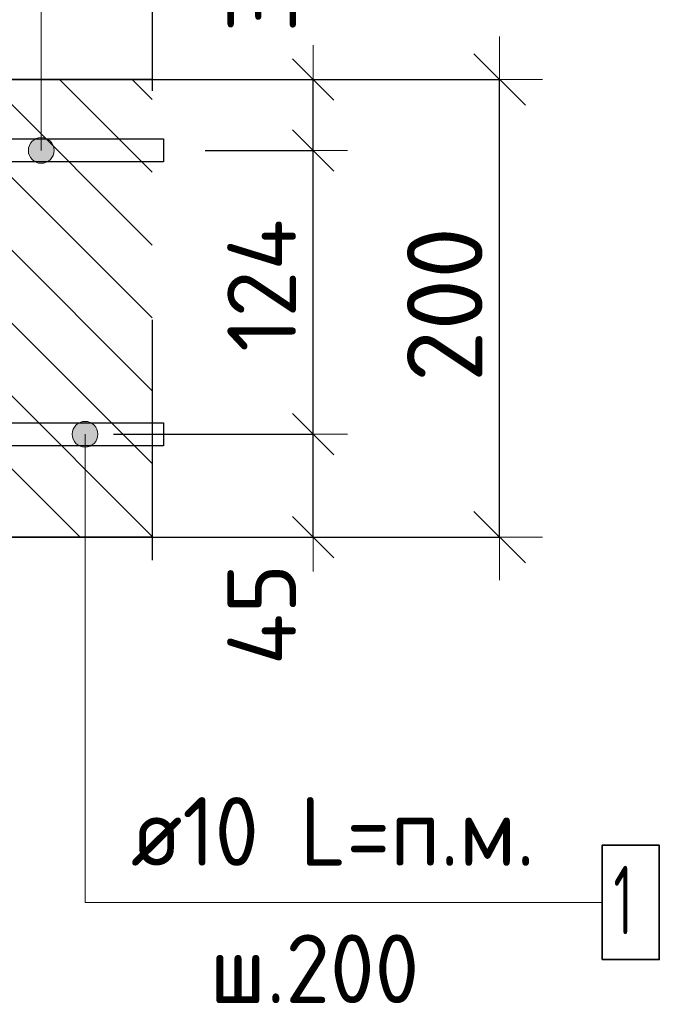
# Model space of a CAD drawing. Header units: metres. Extents: x -38 to 89, y -15 to 21.
# Tile 113 of 129: x 72.599 to 72.879, y 6.274 to 6.704. Entities that reach past the tile are written whole.
import ezdxf

# ---------------------------------------------------------------- set-up
doc = ezdxf.new("R2010")
doc.units = ezdxf.units.M
doc.header["$PDMODE"] = 65
doc.linetypes.add('______4', pattern=[0.135, 0.105, -0.03])
for name, color, linetype, lineweight in [('XR$6$Арм. стержнями верхней зоны', 180, 'Continuous', 35), ('XR$6$Арм. стержнями нижней зоны', 180, 'Continuous', 35), ('XR$6$Арм.стержн. Арматура края', 96, 'Continuous', 35), ('XR$6$Размерная линия (1)', 7, 'Continuous', 13), ('XR$6$Размерная линия_ общее', 7, 'Continuous', 13)]:
    doc.layers.add(name, color=color, linetype=linetype, lineweight=lineweight)
doc.styles.add('ISOCPEUR', font='txt')
doc.dimstyles.new('DIMSTYLE_11', dxfattribs={"dimtxt": 0.033, "dimasz": 0.0375, "dimexe": 0, "dimexo": 0, "dimgap": 0.0165, "dimtad": 2, "dimdec": 0, "dimlfac": 1000, "dimrnd": 1, "dimzin": 12, "dimdsep": 46, "dimtxsty": 'ISOCPEUR', "dimblk1": 'ALL_ML_STRICH', "dimblk2": 'ALL_ML_STRICH', "dimsah": 1, "dimcen": 0, "dimclrd": 7, "dimclre": 256, "dimclrt": 7, "dimadec": 0, "dimazin": 0, "dimtfac": 1, "dimtdec": 0, "dimtix": 1, "dimtmove": 2, "dimatfit": 3, "dimfxl": 0, "dimtzin": 0, "dimlwd": 0, "dimlwe": -3, "dimarcsym": 0})
doc.dimstyles.new('DIMSTYLE_19', dxfattribs={"dimtxt": 0.03, "dimasz": 0.03, "dimexe": 0, "dimexo": 0, "dimgap": 0.015, "dimtad": 2, "dimdec": 0, "dimlfac": 1000, "dimrnd": 1, "dimzin": 12, "dimdsep": 46, "dimtxsty": 'ISOCPEUR', "dimblk1": 'ALL_ML_STRICH', "dimblk2": 'ALL_ML_STRICH', "dimsah": 1, "dimcen": 0, "dimclrd": 7, "dimclre": 256, "dimclrt": 7, "dimadec": 0, "dimazin": 0, "dimtfac": 1, "dimtdec": 0, "dimtix": 1, "dimtmove": 2, "dimatfit": 3, "dimfxl": 0, "dimtzin": 0, "dimlwd": 0, "dimlwe": -3, "dimarcsym": 0})
doc.dimstyles.new('DIMSTYLE_21', dxfattribs={"dimtxt": 0.03, "dimasz": 0.03, "dimexe": 0, "dimexo": 0, "dimgap": 0.015, "dimtad": 2, "dimdec": 0, "dimlfac": 1000, "dimrnd": 1, "dimzin": 12, "dimdsep": 46, "dimtxsty": 'ISOCPEUR', "dimblk1": 'ALL_ML_STRICH', "dimblk2": 'ALL_ML_STRICH', "dimsah": 1, "dimcen": 0, "dimclrd": 7, "dimclre": 256, "dimclrt": 7, "dimadec": 0, "dimazin": 0, "dimtfac": 1, "dimtdec": 0, "dimtix": 1, "dimtmove": 2, "dimatfit": 3, "dimfxl": 0, "dimtvp": 1.2, "dimtzin": 0, "dimlwd": 0, "dimlwe": -3, "dimarcsym": 0})

# ---------------------------------------------------------------- blocks, each defined once
blk = doc.blocks.new('ALL_ML_STRICH')
at = {"color": 0, "linetype": 'ByBlock', "lineweight": -2}
for p, q in [((0, -0.5), (0, 0.5)), ((-0.3, -0.3), (0.3, 0.3)), ((-1, 0), (0.5, 0))]:
    blk.add_line(p, q, dxfattribs=at)
blk = doc.blocks.new('*D794')
at = {"layer": 'DEFPOINTS', "color": 7, "linetype": 'Continuous', "lineweight": 13, "transparency": 33554687}
for p in [(72.63764, 6.67826), (72.63764, 6.47826), (72.80919, 6.47826)]:
    blk.add_point(p, dxfattribs=at)
at = {"layer": 'XR$6$Размерная линия_ общее', "color": 253, "linetype": 'Continuous', "lineweight": -2, "true_color": 0xa0a0a0, "transparency": 33554687}
for p, q in [((72.65764, 6.67826), (72.80919, 6.67826)), ((72.65764, 6.47826), (72.80919, 6.47826))]:
    blk.add_line(p, q, dxfattribs=at)
at = {"layer": 'XR$6$Размерная линия_ общее', "color": 7, "linetype": 'Continuous', "lineweight": -2, "transparency": 33554687}
blk.add_line((72.80919, 6.47826), (72.80919, 6.67826), dxfattribs=at)
at = {"layer": 'XR$6$Размерная линия_ общее', "color": 7, "linetype": 'Continuous', "lineweight": 13, "transparency": 33554687, "xscale": 0.0375, "yscale": 0.0375, "zscale": 0.0375}
for p, rotation in [((72.80919, 6.67826), 90), ((72.80919, 6.47826), 270)]:
    blk.add_blockref('ALL_ML_STRICH', p, dxfattribs=dict(at, rotation=rotation))
at = {"layer": 'XR$6$Размерная линия_ общее', "color": 7, "linetype": 'Continuous', "lineweight": 13, "transparency": 33554687, "insert": (72.78519, 6.57991), "char_height": 0.033, "width": 0.099, "attachment_point": 5, "rotation": 90, "style": 'ISOCPEUR'}
blk.add_mtext('\\A1;{200}', dxfattribs=at)
blk = doc.blocks.new('*D879')
at = {"layer": 'DEFPOINTS', "color": 7, "linetype": 'Continuous', "lineweight": 13, "transparency": 33554687}
for p in [(72.62039, 6.52326), (72.63324, 6.47826), (72.72768, 6.47826)]:
    blk.add_point(p, dxfattribs=at)
at = {"layer": 'XR$6$Размерная линия (1)', "color": 9, "linetype": 'Continuous', "lineweight": -2, "true_color": 0xc7c7c7, "transparency": 33554687}
for p, q in [((72.64039, 6.52326), (72.72768, 6.52326)), ((72.65324, 6.47826), (72.72768, 6.47826))]:
    blk.add_line(p, q, dxfattribs=at)
at = {"layer": 'XR$6$Размерная линия (1)', "color": 7, "linetype": 'Continuous', "lineweight": -2, "transparency": 33554687}
blk.add_line((72.72768, 6.47826), (72.72768, 6.52326), dxfattribs=at)
at = {"layer": 'XR$6$Размерная линия (1)', "color": 7, "linetype": 'Continuous', "lineweight": 13, "transparency": 33554687, "xscale": 0.03, "yscale": 0.03, "zscale": 0.03}
for p, rotation in [((72.72768, 6.52326), 90), ((72.72768, 6.47826), 270)]:
    blk.add_blockref('ALL_ML_STRICH', p, dxfattribs=dict(at, rotation=rotation))
at = {"layer": 'XR$6$Размерная линия (1)', "color": 7, "linetype": 'Continuous', "lineweight": 13, "transparency": 33554687, "insert": (72.70518, 6.4445), "char_height": 0.03, "width": 0.06, "attachment_point": 5, "rotation": 90, "style": 'ISOCPEUR'}
blk.add_mtext('\\A1;{45}', dxfattribs=at)
blk = doc.blocks.new('*D880')
at = {"layer": 'DEFPOINTS', "color": 7, "linetype": 'Continuous', "lineweight": 13, "transparency": 33554687}
for p in [(72.66055, 6.64726), (72.62039, 6.52326), (72.72768, 6.52326)]:
    blk.add_point(p, dxfattribs=at)
at = {"layer": 'XR$6$Размерная линия (1)', "color": 9, "linetype": 'Continuous', "lineweight": -2, "true_color": 0xc7c7c7, "transparency": 33554687}
for p, q in [((72.68055, 6.64726), (72.72768, 6.64726)), ((72.64039, 6.52326), (72.72768, 6.52326))]:
    blk.add_line(p, q, dxfattribs=at)
at = {"layer": 'XR$6$Размерная линия (1)', "color": 7, "linetype": 'Continuous', "lineweight": -2, "transparency": 33554687}
blk.add_line((72.72768, 6.52326), (72.72768, 6.64726), dxfattribs=at)
at = {"layer": 'XR$6$Размерная линия (1)', "color": 7, "linetype": 'Continuous', "lineweight": 13, "transparency": 33554687, "xscale": 0.03, "yscale": 0.03, "zscale": 0.03}
for p, rotation in [((72.72768, 6.64726), 90), ((72.72768, 6.52326), 270)]:
    blk.add_blockref('ALL_ML_STRICH', p, dxfattribs=dict(at, rotation=rotation))
at = {"layer": 'XR$6$Размерная линия (1)', "color": 7, "linetype": 'Continuous', "lineweight": 13, "transparency": 33554687, "insert": (72.70518, 6.58826), "char_height": 0.03, "width": 0.09, "attachment_point": 5, "rotation": 90, "style": 'ISOCPEUR'}
blk.add_mtext('\\A1;{124}', dxfattribs=at)
blk = doc.blocks.new('*D881')
at = {"layer": 'DEFPOINTS', "color": 7, "linetype": 'Continuous', "lineweight": 13, "transparency": 33554687}
for p in [(72.60955, 6.67826), (72.66055, 6.64726), (72.72768, 6.64726)]:
    blk.add_point(p, dxfattribs=at)
at = {"layer": 'XR$6$Размерная линия (1)', "color": 9, "linetype": 'Continuous', "lineweight": -2, "true_color": 0xc7c7c7, "transparency": 33554687}
for p, q in [((72.62955, 6.67826), (72.72768, 6.67826)), ((72.68055, 6.64726), (72.72768, 6.64726))]:
    blk.add_line(p, q, dxfattribs=at)
at = {"layer": 'XR$6$Размерная линия (1)', "color": 7, "linetype": 'Continuous', "lineweight": -2, "transparency": 33554687}
blk.add_line((72.72768, 6.64726), (72.72768, 6.67826), dxfattribs=at)
at = {"layer": 'XR$6$Размерная линия (1)', "color": 7, "linetype": 'Continuous', "lineweight": 13, "transparency": 33554687, "xscale": 0.03, "yscale": 0.03, "zscale": 0.03}
for p, rotation in [((72.72768, 6.67826), 90), ((72.72768, 6.64726), 270)]:
    blk.add_blockref('ALL_ML_STRICH', p, dxfattribs=dict(at, rotation=rotation))
at = {"layer": 'XR$6$Размерная линия (1)', "color": 7, "linetype": 'Continuous', "lineweight": 13, "transparency": 33554687, "insert": (72.70528, 6.71685), "char_height": 0.03, "width": 0.06, "attachment_point": 5, "rotation": 90, "style": 'ISOCPEUR'}
blk.add_mtext('\\A1;{31}', dxfattribs=at)

msp = doc.modelspace()

# ---------------------------------------------------------------- hatches: boundary and pattern name
at = {"linetype": 'Continuous', "lineweight": 13, "transparency": 33554687}
h = msp.add_hatch(dxfattribs=at)
h.set_pattern_fill('__________540', scale=0.015, style=0, pattern_type=2)
h.set_pattern_definition([(135, (0, 0), (-0.031819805, -0.031819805), [0.4, -0.05, 0, -0.05]), (135, (-0.01591, -0.01591), (-0.031819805, -0.031819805), [0.8, -0.1, 0.1, -0.1])])
h.paths.add_polyline_path([(72.27532, 6.67826), (72.27532, 6.47826), (72.65727, 6.47826), (72.65727, 6.67826)], flags=0)
at = {"layer": 'XR$6$Арм. стержнями верхней зоны', "linetype": 'Continuous', "lineweight": 13, "transparency": 33554687}
for points in [[(72.61165, 6.6521), (72.60603, 6.6521), (72.604, 6.65007)], [(72.61165, 6.6521), (72.604, 6.65007), (72.61368, 6.65007)], [(72.60603, 6.6521), (72.61165, 6.6521), (72.60884, 6.65288)], [(72.61368, 6.65007), (72.604, 6.65007), (72.60322, 6.64726)], [(72.61368, 6.65007), (72.60322, 6.64726), (72.61447, 6.64726)], [(72.61447, 6.64726), (72.60322, 6.64726), (72.604, 6.64445)], [(72.61447, 6.64726), (72.604, 6.64445), (72.61368, 6.64445)], [(72.61368, 6.64445), (72.604, 6.64445), (72.60603, 6.64242)], [(72.61368, 6.64445), (72.60603, 6.64242), (72.61165, 6.64242)], [(72.61165, 6.64242), (72.60603, 6.64242), (72.60884, 6.64163)]]:
    msp.add_hatch(color=7, dxfattribs=at).paths.add_polyline_path(points)
at = {"layer": 'XR$6$Арм. стержнями нижней зоны', "linetype": 'Continuous', "lineweight": 13, "transparency": 33554687}
for points in [[(72.62314, 6.52607), (72.63281, 6.52607), (72.63079, 6.5281)], [(72.62314, 6.52607), (72.63079, 6.5281), (72.62516, 6.5281)], [(72.62516, 6.5281), (72.63079, 6.5281), (72.62797, 6.52888)], [(72.62235, 6.52326), (72.6336, 6.52326), (72.63281, 6.52607)], [(72.62235, 6.52326), (72.63281, 6.52607), (72.62314, 6.52607)], [(72.62314, 6.52045), (72.6336, 6.52326), (72.62235, 6.52326)], [(72.62314, 6.52045), (72.63281, 6.52045), (72.6336, 6.52326)], [(72.62516, 6.51842), (72.63281, 6.52045), (72.62314, 6.52045)], [(72.62516, 6.51842), (72.63079, 6.51842), (72.63281, 6.52045)], [(72.63079, 6.51842), (72.62516, 6.51842), (72.62797, 6.51763)]]:
    msp.add_hatch(color=7, dxfattribs=at).paths.add_polyline_path(points)

# ---------------------------------------------------------------- linework, layer by layer
at = {"color": 7, "linetype": '______4', "lineweight": 25, "transparency": 33554687}
msp.add_line((72.65727, 6.77826), (72.65727, 6.37826), dxfattribs=at)
at = {"color": 7, "linetype": 'Continuous', "lineweight": 35, "transparency": 33554687}
for p, q in [((72.65727, 6.67826), (72.27532, 6.67826)), ((72.5253, 6.47826), (72.65727, 6.47826))]:
    msp.add_line(p, q, dxfattribs=at)
at = {"layer": 'XR$6$Арм. стержнями верхней зоны', "color": 7, "linetype": 'Continuous', "lineweight": 13, "transparency": 33554687}
for p, q in [((72.60884, 6.81689), (72.60884, 6.64726)), ((72.60884, 6.65288), (72.60884, 6.65288)), ((72.60322, 6.64726), (72.60322, 6.64726)), ((72.61447, 6.64726), (72.61447, 6.64726)), ((72.60884, 6.64163), (72.60884, 6.64163))]:
    msp.add_line(p, q, dxfattribs=at)
at = {"layer": 'XR$6$Арм. стержнями верхней зоны', "color": 4, "linetype": 'Continuous', "lineweight": 25, "transparency": 33554687}
msp.add_lwpolyline([(72.3003, 6.65226), (72.66227, 6.65226), (72.66227, 6.64226), (72.3003, 6.64226), (72.3003, 6.65226)], dxfattribs=at)
at = {"layer": 'XR$6$Арм. стержнями верхней зоны', "color": 7, "linetype": 'Continuous', "lineweight": 13, "transparency": 33554687}
msp.add_circle((72.60884, 6.64726), 0.00563, dxfattribs=at)
at = {"layer": 'XR$6$Арм. стержнями нижней зоны', "color": 7, "linetype": 'Continuous', "lineweight": 13, "transparency": 33554687}
for p, q in [((72.62797, 6.52888), (72.62797, 6.52888)), ((72.62235, 6.52326), (72.62235, 6.52326)), ((72.62797, 6.31872), (72.62797, 6.52326)), ((72.6336, 6.52326), (72.6336, 6.52326)), ((72.62797, 6.51763), (72.62797, 6.51763)), ((72.62797, 6.31872), (72.85397, 6.31872))]:
    msp.add_line(p, q, dxfattribs=at)
at = {"layer": 'XR$6$Арм. стержнями нижней зоны', "color": 4, "linetype": 'Continuous', "lineweight": 25, "transparency": 33554687}
msp.add_lwpolyline([(72.3003, 6.52826), (72.66227, 6.52826), (72.66227, 6.51826), (72.3003, 6.51826), (72.3003, 6.52826)], dxfattribs=at)
at = {"layer": 'XR$6$Арм. стержнями нижней зоны', "color": 7, "linetype": 'Continuous', "lineweight": 35, "transparency": 33554687}
msp.add_lwpolyline([(72.85397, 6.29372), (72.87897, 6.29372), (72.87897, 6.34372), (72.85397, 6.34372), (72.85397, 6.29372)], dxfattribs=at)
at = {"layer": 'XR$6$Арм. стержнями нижней зоны', "color": 7, "linetype": 'Continuous', "lineweight": 13, "transparency": 33554687}
msp.add_circle((72.62797, 6.52326), 0.00563, dxfattribs=at)
at = {"layer": 'XR$6$Арм.стержн. Арматура края', "color": 4, "linetype": 'Continuous', "lineweight": 25, "transparency": 33554687}
for points in [[(72.32887, 6.65226), (72.66227, 6.65226), (72.66227, 6.64226), (72.32956, 6.64226)], [(72.32956, 6.52826), (72.66227, 6.52826), (72.66227, 6.51826)], [(72.66227, 6.51826), (72.32887, 6.51826)]]:
    msp.add_lwpolyline(points, dxfattribs=at)

# ---------------------------------------------------------------- texts
at = {"layer": 'XR$6$Арм. стержнями нижней зоны', "color": 7, "linetype": 'Continuous', "lineweight": 25, "transparency": 33554687, "char_height": 0.03, "attachment_point": 7, "style": 'ISOCPEUR'}
for s, insert, width in [('\\W0.94;ø10 L=п.м.', (72.64797, 6.33472), 0.1999831), ('\\W0.56;1', (72.85897, 6.30472), 0.0233333), ('\\W0.95;ш.200 ', (72.68247, 6.27472), 0.1311996)]:
    msp.add_mtext(s, dxfattribs=dict(at, insert=insert, width=width))

# ---------------------------------------------------------------- dimensions: what is measured, and where the dimension line sits
at = {"layer": 'XR$6$Размерная линия (1)', "color": 7, "linetype": 'Continuous', "lineweight": 13, "transparency": 33554687}
for base, p1, p2, dimstyle, picture, middle in [((72.72768, 6.67826), (72.68055, 6.64726), (72.62955, 6.67826), 'DIMSTYLE_21', '*D881', (72.70528, 6.71685)), ((72.72768, 6.64726), (72.64039, 6.52326), (72.68055, 6.64726), 'DIMSTYLE_19', '*D880', (72.70518, 6.58826)), ((72.72768, 6.52326), (72.65324, 6.47826), (72.64039, 6.52326), 'DIMSTYLE_21', '*D879', (72.70518, 6.4445))]:
    dim = msp.add_linear_dim(base=base, p1=p1, p2=p2, angle=90, dimstyle=dimstyle, override={"dimpost": '<>', "dimclrd": 7, "dimclre": 9, "dimclrt": 7, "dimlwd": 0, "dimlwe": 65533}, dxfattribs=at)
    dim.commit()
    dim.dimension.update_dxf_attribs({"geometry": picture, "text_midpoint": middle, "dimtype": 160})
at = {"layer": 'XR$6$Размерная линия_ общее', "color": 7, "linetype": 'Continuous', "lineweight": 13, "transparency": 33554687}
dim = msp.add_linear_dim(base=(72.80919, 6.67826), p1=(72.65764, 6.47826), p2=(72.65764, 6.67826), angle=90, dimstyle='DIMSTYLE_11', override={"dimpost": '<>', "dimclrd": 7, "dimclre": 253, "dimclrt": 7, "dimlwd": 0, "dimlwe": 65533}, dxfattribs=at)
dim.commit()
dim.dimension.update_dxf_attribs({"geometry": '*D794', "text_midpoint": (72.78519, 6.57991), "dimtype": 160})

doc.saveas('drawing.dxf')
